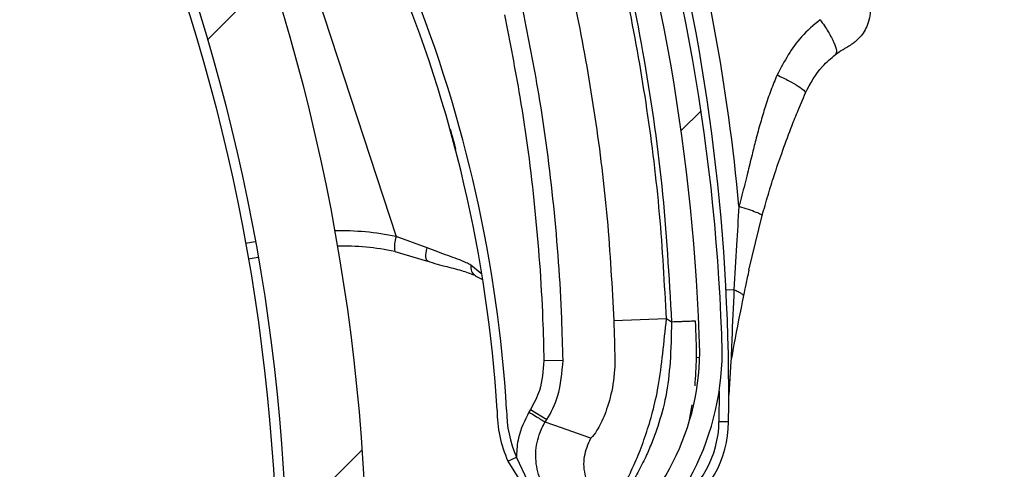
# Model space of a CAD drawing. Header units: inches. Extents: x 170 to 284, y 215 to 248.
# Tile 169 of 195: x 186.6335 to 186.739, y 224.6588 to 224.707. Entities that reach past the tile are written whole.
import ezdxf

# ---------------------------------------------------------------- set-up
doc = ezdxf.new("R2010")
doc.units = ezdxf.units.IN
doc.header["$LTSCALE"] = 0.25
doc.header["$MEASUREMENT"] = 0
doc.layers.add('ANNOTATIONS', color=1, linetype='Continuous')
doc.layers.add('RH BENCH MOUNT', color=7, linetype='Continuous')
doc.styles.add('ARIAL', font='arial.ttf', dxfattribs={"height": 0.09375})
doc.dimstyles.new('STANDARD$0', dxfattribs={"dimtxt": 0.09375, "dimasz": 0.09375, "dimexe": 0.03125, "dimexo": 0.046875, "dimgap": 0.09, "dimtad": 0, "dimtih": 1, "dimtoh": 1, "dimdec": 4, "dimzin": 0, "dimdsep": 46, "dimtxsty": 'ARIAL', "dimcen": 0.09, "dimadec": 0, "dimazin": 0, "dimtfac": 1, "dimtdec": 4, "dimtofl": 0, "dimtmove": 0, "dimatfit": 1, "dimfxl": 1, "dimtolj": 1, "dimtzin": 0, "dimarcsym": 0})
pattern_1 = [(45, (176.0930244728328, 218.320867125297), (-0.03026527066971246, 0.03026527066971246), [])]

# ---------------------------------------------------------------- blocks, each defined once
blk = doc.blocks.new('*D44')
at = {"layer": 'ANNOTATIONS', "color": 0, "lineweight": -2, "transparency": 16777216}
for p, q in [((185.9644948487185, 225.4792255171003), (185.9644948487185, 226.2131025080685)), ((187.3643717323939, 224.3791894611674), (187.3643717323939, 226.2131025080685)), ((186.0582448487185, 226.1818525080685), (186.3541591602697, 226.1818525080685)), ((187.2706217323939, 226.1818525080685), (186.9747074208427, 226.1818525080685))]:
    blk.add_line(p, q, dxfattribs=at)
at = {"layer": 'ANNOTATIONS', "color": 0, "transparency": 16777216}
for points in [[(186.0582448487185, 226.1974775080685), (186.0582448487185, 226.1662275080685), (185.9644948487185, 226.1818525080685)], [(187.2706217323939, 226.1974775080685), (187.2706217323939, 226.1662275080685), (187.3643717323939, 226.1818525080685)]]:
    blk.add_solid(points, dxfattribs=at)
at = {"layer": 'defpoints', "color": 0, "transparency": 16777216}
for p in [(187.3643717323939, 226.1818525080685), (185.9644948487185, 225.4323505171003), (187.3643717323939, 224.3323144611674)]:
    blk.add_point(p, dxfattribs=at)
at = {"layer": 'ANNOTATIONS', "color": 0, "transparency": 16777216, "insert": (186.6644332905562, 226.1818525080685), "char_height": 0.09375, "attachment_point": 5, "style": 'ARIAL'}
blk.add_mtext('\\A1;DIM "A"', dxfattribs=at)

msp = doc.modelspace()

# ---------------------------------------------------------------- hatches: boundary and pattern name
at = {"layer": 'RH BENCH MOUNT'}
h = msp.add_hatch(dxfattribs=at)
h.set_pattern_fill('ANSI31', color=256, scale=0.34241245, angle=2.8e-322, style=0)
h.set_pattern_definition([(45, (176.1263761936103, 218.320867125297), (-0.03026527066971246, 0.03026527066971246), [])])
edge = h.paths.add_edge_path(flags=0)
edge.add_arc((186.41301658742, 224.2130895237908), 0.021400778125, 89.9999999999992, 390.52248781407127, ccw=False)
edge.add_line((186.41301658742, 224.2344903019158), (186.485779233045, 224.2344903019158))
edge.add_arc((186.485779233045, 224.6453852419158), 0.4108949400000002, 270, 450.0000000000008)
edge.add_line((186.485779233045, 225.0562801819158), (186.00212164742, 225.0562801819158))
edge.add_arc((186.00212164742, 225.0605603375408), 0.004280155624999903, 180.0000000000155, 269.9999999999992, ccw=False)
edge.add_line((185.997841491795, 225.0605603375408), (185.997841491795, 225.1033618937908))
edge.add_arc((186.00212164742, 225.1033618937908), 0.004280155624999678, 360, 540, ccw=False)
edge.add_line((186.006401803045, 225.1033618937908), (186.006401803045, 225.0605603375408))
edge.add_line((186.006401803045, 225.0605603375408), (186.003169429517, 225.0605603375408))
edge.add_line((186.003169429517, 225.0605603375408), (186.003169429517, 225.1033618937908))
edge.add_arc((186.00212164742, 225.1033618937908), 0.001047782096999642, 360, 540.0000000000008)
edge.add_line((186.001073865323, 225.1033618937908), (186.001073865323, 225.0605603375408))
edge.add_arc((186.00212164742, 225.0605603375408), 0.001047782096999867, 180, 270)
edge.add_line((186.00212164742, 225.0595125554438), (186.485779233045, 225.0595125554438))
edge.add_arc((186.485779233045, 224.6453852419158), 0.4141273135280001, 269.9999999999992, 450, ccw=False)
edge.add_line((186.485779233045, 224.2312579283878), (186.41301658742, 224.2312579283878))
edge.add_arc((186.41301658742, 224.2130895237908), 0.018168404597, 450.0000000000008, 750.5224878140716)
edge.add_arc((186.4277648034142, 224.221784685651), 0.001047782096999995, 390.5224878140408, 495.0000000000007)
edge.add_line((186.4270239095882, 224.222525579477), (186.4183287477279, 224.2138304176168))
edge.add_line((186.4183287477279, 224.2138304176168), (186.4160431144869, 224.2161160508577))
edge.add_line((186.4160431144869, 224.2161160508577), (186.4247382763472, 224.224811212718))
edge.add_arc((186.4277648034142, 224.221784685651), 0.004280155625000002, 390.522487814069, 495.0000000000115, ccw=False)
h = msp.add_hatch(dxfattribs=at)
h.set_pattern_fill('ANSI31', color=256, scale=0.34241245, style=0)
h.set_pattern_definition(pattern_1)
edge = h.paths.add_edge_path(flags=0)
edge.add_line((186.4524275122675, 225.0520000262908), (186.1100150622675, 225.0520000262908))
edge.add_line((186.1100150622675, 225.0520000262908), (186.1100150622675, 225.0562801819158))
edge.add_line((186.1100150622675, 225.0562801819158), (186.4524275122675, 225.0562801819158))
edge.add_arc((186.4524275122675, 224.6453852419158), 0.4108949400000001, 269.9999999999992, 450, ccw=False)
edge.add_line((186.4524275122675, 224.2344903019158), (186.3796648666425, 224.2344903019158))
edge.add_line((186.3796648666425, 224.2344903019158), (186.3796648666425, 224.2387704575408))
edge.add_line((186.3796648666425, 224.2387704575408), (186.4524275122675, 224.2387704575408))
edge.add_arc((186.4524275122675, 224.6453852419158), 0.406614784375, 270, 450.0000000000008)
h = msp.add_hatch(dxfattribs=at)
h.set_pattern_fill('ANSI32', color=256, scale=0.34241245, angle=2.8e-322, style=0)
h.set_pattern_definition([(45, (176.0930244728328, 218.320867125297), (-0.09079581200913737, 0.09079581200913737), []), (45, (176.1535550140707, 218.320867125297), (-0.09079581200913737, 0.09079581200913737), [])])
edge = h.paths.add_edge_path(flags=0)
edge.add_arc((186.4524275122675, 224.6453852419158), 0.2182879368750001, 180, 540, ccw=False)
edge = h.paths.add_edge_path(flags=0)
edge.add_arc((186.4524275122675, 224.6453852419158), 0.2097276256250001, 180, 540, ccw=False)
h = msp.add_hatch(dxfattribs=at)
h.set_pattern_fill('ANSI31', color=256, scale=0.34241245, angle=2.8e-322, style=0)
h.set_pattern_definition(pattern_1)
edge = h.paths.add_edge_path(flags=0)
edge.add_arc((186.6407325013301, 224.8095885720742), 0.001712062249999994, 288.1322229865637, 310.3426432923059)
edge.add_line((186.641840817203, 224.8082836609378), (186.6434035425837, 224.8064437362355))
edge.add_arc((186.6407325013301, 224.8095885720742), 0.004126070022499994, 288.1322229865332, 310.3426432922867, ccw=False)
edge.add_arc((186.6379618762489, 224.8180491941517), 0.01302879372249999, 239.6083903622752, 288.1322229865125, ccw=False)
edge.add_arc((186.641016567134, 224.8223643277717), 0.01830194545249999, 198.1322229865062, 238.19359599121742, ccw=False)
edge.add_arc((186.6348012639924, 224.820328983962), 0.01176186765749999, 130.2730806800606, 198.1322229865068, ccw=False)
edge.add_arc((186.6379938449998, 224.8179515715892), 0.01566536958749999, 433.3892910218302, 493.5630227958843, ccw=False)
edge.add_arc((186.6355406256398, 224.8086089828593), 0.02532140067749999, 410.98647118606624, 434.1131563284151, ccw=False)
edge.add_arc((186.641303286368, 224.8171977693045), 0.01504902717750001, 370.2879413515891, 407.4468726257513, ccw=False)
edge.add_arc((186.6290753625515, 224.8145986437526), 0.02754708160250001, 291.4407261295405, 371.0647967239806, ccw=False)
edge.add_arc((186.6433984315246, 224.7813129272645), 0.008748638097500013, 479.0908419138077, 626.0736552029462)
edge.add_arc((186.6439299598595, 224.7158754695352), 0.05672062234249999, 377.70285871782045, 451.14212272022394, ccw=False)
edge.add_arc((186.4938338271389, 224.6654619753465), 0.2150521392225, 361.5582505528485, 378.3382766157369, ccw=False)
edge.add_arc((186.6799590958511, 224.6715385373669), 0.02884824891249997, 303.2910664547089, 359.5459797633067, ccw=False)
edge.add_arc((186.7134001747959, 224.6250930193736), 0.0284373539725, 488.2528168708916, 541.8512905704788)
edge.add_arc((186.6998972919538, 224.6250669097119), 0.01494630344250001, 183.423663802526, 238.6794151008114)
edge.add_arc((186.7025865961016, 224.6278572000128), 0.0187470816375, 236.0900975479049, 269.5718389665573)
edge.add_arc((186.7019739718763, 224.6225762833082), 0.0134739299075, 272.0097804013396, 310.4058687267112)
edge.add_arc((186.7065990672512, 224.6167046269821), 0.006011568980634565, 313.1147555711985, 333.8497966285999)
edge.add_arc((186.6950332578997, 224.6205556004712), 0.01816498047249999, 339.0314830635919, 378.1322229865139)
edge.add_arc((186.7018993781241, 224.6228040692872), 0.01094007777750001, 378.1322229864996, 468.1322229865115)
edge.add_arc((186.6990754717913, 224.6314273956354), 0.001866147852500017, 468.1322229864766, 483.774469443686)
edge.add_line((186.6980380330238, 224.6329785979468), (186.6966960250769, 224.6349851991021))
edge.add_arc((186.6990754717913, 224.6314273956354), 0.004280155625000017, 468.13222298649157, 483.7744694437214, ccw=False)
edge.add_arc((186.7018993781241, 224.6228040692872), 0.01335408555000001, 378.1322229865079, 468.13222298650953, ccw=False)
edge.add_arc((186.6950332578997, 224.6205556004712), 0.020578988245, 338.7435812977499, 378.13222298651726, ccw=False)
edge.add_arc((186.7065990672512, 224.6167046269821), 0.008425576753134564, 312.7098901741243, 334.631933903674, ccw=False)
edge.add_arc((186.7019739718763, 224.6225762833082), 0.01588793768, 271.82252524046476, 310.60280367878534, ccw=False)
edge.add_arc((186.7025865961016, 224.6278572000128), 0.02116108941, 236.2367537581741, 269.7093947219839, ccw=False)
edge.add_arc((186.6998972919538, 224.6250669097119), 0.01736031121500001, 183.3124711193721, 238.498076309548, ccw=False)
edge.add_arc((186.7134001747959, 224.6250930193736), 0.030851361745, 128.0503802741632, 181.9117605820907, ccw=False)
edge.add_arc((186.6799590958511, 224.6715385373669), 0.02643424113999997, 303.0739325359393, 359.4558360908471)
edge.add_arc((186.4938338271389, 224.6654619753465), 0.21263813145, 361.5698914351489, 378.3419125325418)
edge.add_arc((186.6439299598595, 224.7158754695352), 0.05430661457, 377.6888496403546, 451.2467578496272)
edge.add_arc((186.6433984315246, 224.7813129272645), 0.01116264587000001, 118.193261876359, 266.66131017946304, ccw=False)
edge.add_arc((186.6290753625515, 224.8145986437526), 0.02513307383, 291.1036231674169, 371.1028807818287)
edge.add_arc((186.641303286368, 224.8171977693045), 0.01263501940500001, 370.2152702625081, 407.1149197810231)
edge.add_arc((186.6355406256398, 224.8086089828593), 0.022907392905, 411.1765293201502, 434.1519381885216)
edge.add_arc((186.6379938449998, 224.8179515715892), 0.01325136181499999, 433.3244634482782, 493.8674727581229)
edge.add_arc((186.6348012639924, 224.820328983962), 0.009347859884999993, 489.8547471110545, 558.132222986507)
edge.add_arc((186.641016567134, 224.8223643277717), 0.01588793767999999, 198.1322229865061, 238.0844018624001)
edge.add_arc((186.6379618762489, 224.8180491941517), 0.01061478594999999, 239.7667243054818, 288.1322229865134)

# ---------------------------------------------------------------- linework, layer by layer
for p, q in [((186.6534619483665, 224.7459050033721), (186.6738215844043, 224.6837330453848)), ((186.7116503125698, 224.6801255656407), (186.7130828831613, 224.6859890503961)), ((186.6587229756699, 224.6831722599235), (186.6576673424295, 224.6829964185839)), ((186.6771590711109, 224.6825075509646), (186.6738215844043, 224.6837330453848)), ((186.67367710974, 224.6821281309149), (186.6772098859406, 224.6811097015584)), ((186.6579632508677, 224.6813442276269), (186.6590187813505, 224.6815200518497)), ((186.6830104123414, 224.6796855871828), (186.6818423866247, 224.6806765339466)), ((186.6830713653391, 224.6791447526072), (186.6823338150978, 224.6794900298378)), ((186.7100554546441, 224.6780298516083), (186.7092085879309, 224.6779859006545)), ((186.7028183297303, 224.6749023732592), (186.6971760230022, 224.6746836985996)), ((186.703362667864, 224.6745667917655), (186.7028183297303, 224.6749023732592)), ((186.6896737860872, 224.670437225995), (186.6917267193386, 224.6704754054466)), ((186.7063815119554, 224.6707479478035), (186.7060380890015, 224.6707415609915)), ((186.70973185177, 224.6703841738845), (186.7094989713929, 224.6667418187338)), ((186.7084714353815, 224.6671490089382), (186.7084520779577, 224.6638799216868)), ((186.6882389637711, 224.6651902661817), (186.6880685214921, 224.6649137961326)), ((186.6882389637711, 224.6651902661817), (186.689986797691, 224.6641127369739)), ((186.7052760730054, 224.6640586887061), (186.705582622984, 224.6656729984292)), ((186.6898163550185, 224.6638362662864), (186.689986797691, 224.6641127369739)), ((186.7094792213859, 224.6638660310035), (186.7084520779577, 224.6638799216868)), ((186.6858138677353, 224.6596653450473), (186.6867493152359, 224.6600897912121)), ((186.6858138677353, 224.6596653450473), (186.6875065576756, 224.6569082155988)), ((186.6879711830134, 224.6574259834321), (186.6867493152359, 224.6600897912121))]:
    msp.add_line(p, q, dxfattribs=at)
at = {"layer": 'RH BENCH MOUNT', "flags": 128}
msp.add_lwpolyline([(186.6772098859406, 224.6811097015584), (186.6771335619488, 224.6811626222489), (186.6770754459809, 224.6812580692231), (186.6770371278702, 224.6813934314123), (186.6770196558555, 224.6815650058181), (186.6770235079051, 224.681768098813), (186.6770485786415, 224.6819971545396), (186.677094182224, 224.6822459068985), (186.6771590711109, 224.6825075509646)], dxfattribs=at)
at = {"layer": 'RH BENCH MOUNT'}
for radius in [0.218287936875, 0.2097276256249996, 0.20865758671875]:
    msp.add_circle((186.4524275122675, 224.6453852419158), radius, dxfattribs=at)
for centre, radius, start, end in [((186.4524275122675, 224.6453852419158), 0.4141273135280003, 269.9999999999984, 90), ((186.4524275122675, 224.6453852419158), 0.4108949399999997, 269.9999999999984, 90), ((186.4524275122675, 224.6453852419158), 0.406614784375, 269.9999999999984, 90), ((186.5393955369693, 224.6562743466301), 0.1455252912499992, 3.486647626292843, 42.00277325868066), ((186.5393955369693, 224.6562743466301), 0.1465525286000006, 3.47284136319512, 40.15079801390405), ((186.4938338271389, 224.6654619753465), 0.2150521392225, 1.558250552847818, 18.33827661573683), ((186.4938338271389, 224.6654619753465), 0.2126381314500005, 1.569891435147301, 18.34191253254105), ((186.4934367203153, 224.6667877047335), 0.2180957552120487, 5.311446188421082, 15.38515762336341), ((186.4934367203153, 224.6667877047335), 0.2160622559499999, 359.2252016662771, 14.69152912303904), ((186.6680406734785, 224.6566067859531), 0.0277354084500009, 77.96959621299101, 91.70941126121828), ((186.6772659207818, 224.6826140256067), 0.003621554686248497, 162.0016995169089, 187.7104792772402), ((186.6682530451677, 224.6566763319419), 0.02602334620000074, 77.96959621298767, 91.64856388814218), ((186.6829476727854, 224.6804818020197), 0.001122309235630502, 170.0080363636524, 238.079057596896), ((186.6799590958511, 224.6715385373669), 0.02643424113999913, 303.0739325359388, 359.4558360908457), ((186.6799590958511, 224.6715385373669), 0.02884824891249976, 303.2910664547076, 359.5459797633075), ((186.69766286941, 224.6650416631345), 0.01301167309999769, 179.6347811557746, 204.4055040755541), ((186.69766286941, 224.6650416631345), 0.01198443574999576, 179.4733204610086, 204.4055040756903), ((186.6974958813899, 224.6640280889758), 0.01095719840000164, 302.8446083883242, 359.2252016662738), ((186.6974958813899, 224.6640280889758), 0.01198443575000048, 302.8446083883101, 359.2252016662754)]:
    msp.add_arc(centre, radius, start, end, dxfattribs=at)
for points, knots in [([(186.6933247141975, 224.731286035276), (186.6947107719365, 224.7267360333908), (186.6974900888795, 224.7176123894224), (186.7004135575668, 224.7035131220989), (186.7025320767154, 224.6891495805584), (186.7030853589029, 224.6794355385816), (186.703362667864, 224.6745667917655)], [0, 0, 0, 0, 0.2468628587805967, 0.4950083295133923, 0.7468945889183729, 1, 1, 1, 1]), ([(186.7028183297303, 224.6749023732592), (186.702614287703, 224.6786554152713), (186.7022056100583, 224.6861724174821), (186.7008272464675, 224.6973808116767), (186.6988781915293, 224.7085094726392), (186.6964251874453, 224.7192480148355), (186.6943545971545, 224.7261965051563), (186.6933604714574, 224.7295325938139)], [0, 0, 0, 0, 0.2027568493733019, 0.4061035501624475, 0.608860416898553, 0.8122072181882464, 0.9999999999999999, 0.9999999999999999, 0.9999999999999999, 0.9999999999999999]), ([(186.687973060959, 224.7278416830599), (186.6879730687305, 224.727841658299), (186.6889872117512, 224.7246104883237), (186.6909302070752, 224.7178318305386), (186.6933471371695, 224.7073923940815), (186.6952354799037, 224.6965663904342), (186.6965793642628, 224.685655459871), (186.6969771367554, 224.6783409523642), (186.6971760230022, 224.6746836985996)], [0, 0, 0, 0, 1.439079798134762e-06, 0.187792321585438, 0.390843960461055, 0.593895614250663, 0.7969478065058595, 1, 1, 1, 1]), ([(186.7245748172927, 224.7088367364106), (186.7246043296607, 224.7087344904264), (186.7247369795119, 224.7082749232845), (186.7246671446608, 224.7074520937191), (186.7244347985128, 224.7064976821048), (186.7240479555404, 224.7057244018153), (186.7236079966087, 224.7051325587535), (186.7231771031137, 224.7047066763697), (186.7228104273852, 224.7044230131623), (186.7225489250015, 224.7042546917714), (186.7224011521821, 224.7041704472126), (186.7223428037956, 224.7041388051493), (186.7223296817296, 224.7041317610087), (186.7223221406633, 224.7041277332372), (186.7223195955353, 224.7041263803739), (186.7223183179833, 224.7041257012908)], [0, 0, 0, 0, 0.05652103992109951, 0.2540462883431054, 0.4273552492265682, 0.5794983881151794, 0.7104459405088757, 0.8185506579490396, 0.9012506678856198, 0.9564155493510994, 0.985042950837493, 0.9903528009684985, 0.993469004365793, 0.9967217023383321, 1, 1, 1, 1]), ([(186.6854362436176, 224.7075121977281), (186.6860165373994, 224.7045842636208), (186.6873726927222, 224.6977416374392), (186.6887903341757, 224.6868451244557), (186.689496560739, 224.6773933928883), (186.6896361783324, 224.6719133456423), (186.6896737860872, 224.670437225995)], [0, 0, 0, 0, 0.2395900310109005, 0.5599255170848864, 0.8814604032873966, 0.9999999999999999, 0.9999999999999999, 0.9999999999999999, 0.9999999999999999]), ([(186.6917267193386, 224.6704754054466), (186.6916887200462, 224.6719669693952), (186.6915480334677, 224.6774892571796), (186.6908355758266, 224.6870398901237), (186.6894044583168, 224.6980506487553), (186.68803120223, 224.7049796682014), (186.687444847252, 224.7079382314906)], [0, 0, 0, 0, 0.118539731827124, 0.4388752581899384, 0.7604101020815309, 1, 1, 1, 1]), ([(186.7193043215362, 224.7069868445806), (186.7186075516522, 224.7064048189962), (186.7166687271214, 224.7047852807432), (186.7154554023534, 224.702517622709), (186.7146781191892, 224.7010649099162)], [0, 0, 0, 0, 0.3593774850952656, 1, 1, 1, 1]), ([(186.7209492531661, 224.7032513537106), (186.721122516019, 224.7033776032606), (186.7213160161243, 224.7035185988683), (186.7216687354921, 224.7037517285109), (186.7219975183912, 224.7039510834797), (186.7222647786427, 224.704097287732), (186.7222908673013, 224.7041110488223), (186.7223024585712, 224.7041171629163)], [0, 0, 0, 0, 0.211158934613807, 0.2358224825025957, 0.5027141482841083, 0.779054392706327, 1, 1, 1, 1]), ([(186.7177171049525, 224.6991357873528), (186.7182629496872, 224.7001470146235), (186.7191176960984, 224.7017305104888), (186.7204630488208, 224.7028476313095), (186.7209492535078, 224.703251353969)], [0, 0, 0, 0, 0.6386043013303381, 1, 1, 1, 1]), ([(186.7146781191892, 224.7010649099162), (186.7144529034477, 224.700515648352), (186.7139890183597, 224.699384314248), (186.7134097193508, 224.6976702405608), (186.7128757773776, 224.6958918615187), (186.7124130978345, 224.6941806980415), (186.7119578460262, 224.6923681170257), (186.7114740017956, 224.6903880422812), (186.711014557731, 224.6885457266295), (186.7107006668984, 224.6873690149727), (186.7105960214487, 224.6869767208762)], [0, 0, 0, 0, 0.121647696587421, 0.2505622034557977, 0.3699476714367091, 0.5011532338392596, 0.6125555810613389, 0.7514486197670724, 0.9171375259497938, 1, 1, 1, 1]), ([(186.7130828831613, 224.6859890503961), (186.713289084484, 224.68671670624), (186.713699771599, 224.6881659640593), (186.7143978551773, 224.6903866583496), (186.7152061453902, 224.6927756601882), (186.7160397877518, 224.6950334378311), (186.716889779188, 224.6971890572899), (186.7174273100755, 224.6984538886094), (186.7177171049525, 224.6991357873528)], [0, 0, 0, 0, 0.1610961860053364, 0.3208521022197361, 0.5001076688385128, 0.7056749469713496, 0.8413228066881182, 1, 1, 1, 1]), ([(186.6796205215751, 224.6952533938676), (186.6797060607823, 224.6949604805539), (186.679914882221, 224.6942454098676), (186.6801053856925, 224.6935246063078), (186.6802178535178, 224.69309906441)], [0, 0, 0, 0, 0.4096284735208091, 1, 1, 1, 1]), ([(186.7105960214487, 224.6869767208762), (186.7105010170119, 224.6855867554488), (186.7102969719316, 224.6826014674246), (186.7101395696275, 224.679622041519), (186.7100554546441, 224.6780298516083)], [0, 0, 0, 0, 0.4656051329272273, 1, 1, 1, 1]), ([(186.7105960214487, 224.6869767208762), (186.7109362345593, 224.68687209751), (186.7116368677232, 224.6866566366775), (186.7124601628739, 224.6863566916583), (186.7130045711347, 224.686113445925), (186.7130572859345, 224.6860297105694), (186.7130828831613, 224.6859890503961)], [0, 0, 0, 0, 0.2427897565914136, 0.5000000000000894, 0.7572102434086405, 1, 1, 1, 1]), ([(186.6818423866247, 224.6806765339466), (186.6816772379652, 224.6807631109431), (186.6809283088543, 224.6811557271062), (186.6794018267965, 224.6816635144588), (186.6779135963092, 224.6822235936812), (186.6771590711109, 224.6825075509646)], [0, 0, 0, 0, 0.1223980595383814, 0.5550603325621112, 1, 1, 1, 1]), ([(186.6823658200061, 224.679519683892), (186.6819511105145, 224.679683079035), (186.681057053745, 224.6800353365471), (186.6792697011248, 224.6804762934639), (186.677841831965, 224.6808283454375), (186.6770773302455, 224.6811685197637), (186.6770029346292, 224.6812016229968)], [0, 0, 0, 0, 0.2839420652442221, 0.6121401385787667, 0.9622563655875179, 1, 1, 1, 1]), ([(186.7116511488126, 224.6801294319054), (186.7116511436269, 224.6801294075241), (186.7115416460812, 224.6796145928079), (186.7113461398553, 224.6787087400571), (186.7111542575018, 224.6777944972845), (186.7110736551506, 224.6774006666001), (186.7110736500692, 224.6774006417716)], [0, 0, 0, 0, 2.704369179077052e-05, 0.5710314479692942, 0.9999729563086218, 1, 1, 1, 1]), ([(186.7100554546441, 224.6780298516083), (186.7099763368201, 224.6762520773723), (186.70986300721, 224.6737055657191), (186.7097622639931, 224.6711543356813), (186.70973185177, 224.6703841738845)], [0, 0, 0, 0, 0.6981213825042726, 1, 1, 1, 1]), ([(186.7100554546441, 224.6780298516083), (186.7102149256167, 224.6779644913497), (186.7105374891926, 224.6778322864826), (186.7108688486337, 224.6776353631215), (186.7110254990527, 224.6774920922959), (186.7110645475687, 224.6774179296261), (186.7110736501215, 224.677400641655)], [0, 0, 0, 0, 0.2979480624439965, 0.6026626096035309, 0.9073771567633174, 1, 1, 1, 1]), ([(186.7110736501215, 224.677400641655), (186.7107252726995, 224.6756658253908), (186.7102601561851, 224.6733496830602), (186.7098378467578, 224.6709791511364), (186.70973185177, 224.6703841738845)], [0, 0, 0, 0, 0.7490110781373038, 1, 1, 1, 1]), ([(186.6966631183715, 224.6545653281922), (186.6967286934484, 224.6546201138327), (186.6968619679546, 224.6547314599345), (186.6974187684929, 224.6555648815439), (186.6981335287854, 224.6567914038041), (186.6989251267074, 224.6583276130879), (186.699781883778, 224.6602349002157), (186.7006126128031, 224.6624380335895), (186.7013641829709, 224.6649308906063), (186.7020216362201, 224.6678342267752), (186.7024291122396, 224.6712047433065), (186.7026874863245, 224.67365933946), (186.7028183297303, 224.6749023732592)], [0, 0, 0, 0, 0.1094013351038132, 0.2223468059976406, 0.3151791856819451, 0.4102231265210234, 0.5012749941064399, 0.5946006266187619, 0.683448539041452, 0.7745330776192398, 0.8858211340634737, 1, 1, 1, 1]), ([(186.703362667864, 224.6745667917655), (186.7033325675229, 224.6731295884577), (186.7032757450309, 224.6704164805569), (186.7028270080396, 224.6665961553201), (186.702054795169, 224.6638053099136), (186.7013188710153, 224.6617726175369), (186.7007741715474, 224.6604963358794), (186.7002797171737, 224.6594626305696), (186.6998494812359, 224.6586273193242), (186.6993579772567, 224.6577349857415), (186.6987914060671, 224.6567858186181), (186.6980007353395, 224.655571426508), (186.6972963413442, 224.6545411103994), (186.6971764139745, 224.6543636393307), (186.6971216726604, 224.6542826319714)], [0, 0, 0, 0, 0.1307156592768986, 0.2467609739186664, 0.3577928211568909, 0.4170971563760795, 0.4791482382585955, 0.5177152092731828, 0.5590896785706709, 0.6032945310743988, 0.6633484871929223, 0.7353692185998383, 0.879208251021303, 1, 1, 1, 1]), ([(186.6971760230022, 224.6746836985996), (186.6972199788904, 224.6733042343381), (186.6972639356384, 224.6719247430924), (186.6972792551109, 224.6705786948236), (186.6972792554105, 224.6705786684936)], [0, 0, 0, 0, 0.99998043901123, 1, 1, 1, 1]), ([(186.7059289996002, 224.6746618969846), (186.7058947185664, 224.67466062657), (186.7058419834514, 224.674658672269), (186.7055219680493, 224.6746468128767), (186.7051907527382, 224.6746345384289), (186.7047796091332, 224.6746193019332), (186.7041821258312, 224.6745971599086), (186.7036855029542, 224.6745787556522), (186.703362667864, 224.6745667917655)], [0, 0, 0, 0, 0.2394568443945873, 0.3683606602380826, 0.499999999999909, 0.6316393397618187, 0.7605431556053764, 1, 1, 1, 1]), ([(186.705880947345, 224.6677420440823), (186.7059510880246, 224.6687307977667), (186.7061115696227, 224.6709930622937), (186.7059947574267, 224.6733404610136), (186.7059289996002, 224.6746618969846)], [0, 0, 0, 0, 0.4370636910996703, 1, 1, 1, 1]), ([(186.6896737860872, 224.670437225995), (186.6895991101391, 224.6693424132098), (186.6894725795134, 224.6674873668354), (186.6885975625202, 224.6658580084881), (186.6882389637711, 224.6651902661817)], [0, 0, 0, 0, 0.590180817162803, 1, 1, 1, 1]), ([(186.689986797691, 224.6641127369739), (186.6899868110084, 224.6641127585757), (186.6904636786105, 224.6648862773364), (186.6914550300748, 224.6669192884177), (186.691625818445, 224.6691547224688), (186.6917267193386, 224.6704754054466)], [0, 0, 0, 0, 1.142795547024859e-05, 0.4092118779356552, 1, 1, 1, 1]), ([(186.6972792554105, 224.6705786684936), (186.6972792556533, 224.6705786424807), (186.6972827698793, 224.6702021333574), (186.6972457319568, 224.6687103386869), (186.6968149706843, 224.6662514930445), (186.6959487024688, 224.6639651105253), (186.6950471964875, 224.6623949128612), (186.6948181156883, 224.6622150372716), (186.6946912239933, 224.6621154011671)], [0, 0, 0, 0, 4.497367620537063e-06, 0.06509473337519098, 0.261670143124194, 0.4753105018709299, 0.7093656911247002, 0.9999999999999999, 0.9999999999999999, 0.9999999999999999, 0.9999999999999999]), ([(186.6880685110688, 224.6649138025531), (186.6876251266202, 224.6640127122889), (186.6868909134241, 224.6625205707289), (186.6867391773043, 224.6608151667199), (186.6867488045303, 224.6601263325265), (186.6867493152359, 224.6600897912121)], [0, 0, 0, 0, 0.5907811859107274, 0.9782917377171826, 1, 1, 1, 1]), ([(186.6892233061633, 224.6578877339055), (186.6892156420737, 224.6579087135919), (186.6889453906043, 224.65864850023), (186.6886697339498, 224.660211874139), (186.689006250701, 224.6622546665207), (186.6895532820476, 224.6634093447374), (186.6898164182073, 224.6638363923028), (186.6898164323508, 224.6638364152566)], [0, 0, 0, 0, 0.01087401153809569, 0.3834398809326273, 0.7558119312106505, 0.9999868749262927, 1, 1, 1, 1]), ([(186.6946912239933, 224.6621154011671), (186.6938867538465, 224.6624087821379), (186.6922778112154, 224.662995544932), (186.6906368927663, 224.663556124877), (186.6898164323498, 224.6638364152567)], [0, 0, 0, 0, 0.4999992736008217, 1, 1, 1, 1]), ([(186.6966631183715, 224.6545653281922), (186.6961140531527, 224.6549914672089), (186.6949734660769, 224.655876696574), (186.694035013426, 224.6579107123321), (186.6938589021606, 224.660144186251), (186.694420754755, 224.6614748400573), (186.6946912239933, 224.6621154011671)], [0, 0, 0, 0, 0.2406941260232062, 0.4999999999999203, 0.7593058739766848, 1, 1, 1, 1])]:
    msp.add_open_spline(points, degree=3, knots=knots, dxfattribs=at)
for points in [[(186.7193043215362, 224.7069868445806), (186.7196065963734, 224.7065462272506), (186.720211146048, 224.7056649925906), (186.7208172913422, 224.7044953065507), (186.7211209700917, 224.703598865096), (186.7210064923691, 224.7033671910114), (186.7209492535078, 224.703251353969)], [(186.7146781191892, 224.7010649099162), (186.7151176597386, 224.7008534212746), (186.7159967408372, 224.7004304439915), (186.7170004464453, 224.6998493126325), (186.7176563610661, 224.6993769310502), (186.7176968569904, 224.6992161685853), (186.7177171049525, 224.6991357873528)], [(186.6880683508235, 224.6649135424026), (186.688292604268, 224.6647754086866), (186.6887411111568, 224.6644991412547), (186.6893112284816, 224.6641479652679), (186.6897183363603, 224.6638971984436), (186.689783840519, 224.6638568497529), (186.6898165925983, 224.6638366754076)]]:
    msp.add_open_spline(points, degree=3, dxfattribs=at)

# ---------------------------------------------------------------- dimensions: what is measured, and where the dimension line sits
at = {"layer": 'ANNOTATIONS'}
dim = msp.add_linear_dim(base=(187.3643717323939, 226.1818525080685), p1=(185.9644948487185, 225.4323505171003), p2=(187.3643717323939, 224.3323144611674), text='DIM "A"', dimstyle='STANDARD$0', dxfattribs=at)
dim.commit()
dim.dimension.update_dxf_attribs({"geometry": '*D44', "text_midpoint": (186.6644332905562, 226.1818525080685)})

doc.saveas('drawing.dxf')
